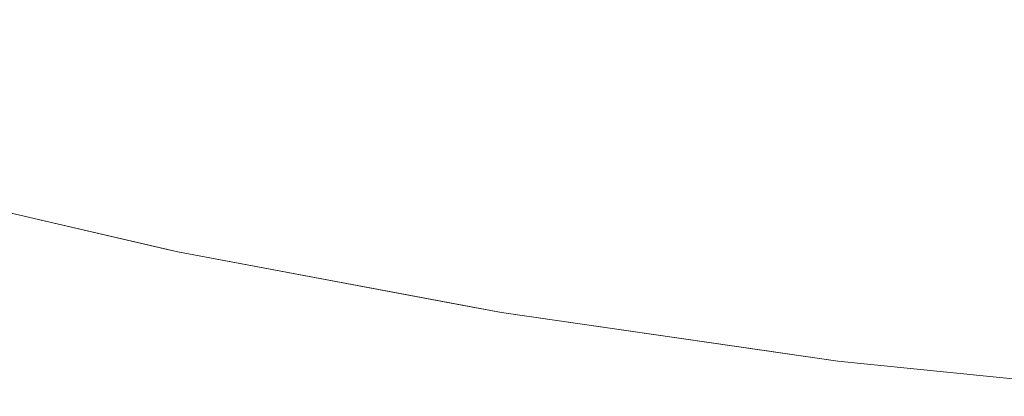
# Model space of a CAD drawing. Header units: centimetres. Extents: x -44.1 to 45.2, y 4.2 to 6.
# Tile 28 of 256: x -43.9797 to -43.9474, y 4.2011 to 4.2135. Entities that reach past the tile are written whole.
import ezdxf

# ---------------------------------------------------------------- set-up
doc = ezdxf.new("R2010")
doc.units = ezdxf.units.CM
doc.header["$LTSCALE"] = 2.54
doc.layers.add('Lucido design-1', color=7, linetype='Continuous')

# ---------------------------------------------------------------- blocks, each defined once
blk = doc.blocks.new('Gruppo-4-1')
at = {"color": 7, "linetype": 'Continuous', "lineweight": 9}
for points, invisible_edges in [([(-43.969826, 4.21456, -2276.280418), (-43.974146, 4.215517, -2276.280418), (-43.97488, 4.214391, -2276.283155), (-43.970502, 4.213421, -2276.283155)], 15), ([(-43.970502, 4.213421, -2276.961185), (-43.97488, 4.214391, -2276.961185), (-43.974146, 4.215517, -2276.963922), (-43.969826, 4.21456, -2276.963922)], 15), ([(-43.979922, 4.214391, -2276.285944), (-43.975567, 4.213336, -2276.285944), (-43.97488, 4.214391, -2276.283155), (-43.979182, 4.215434, -2276.283155)], 15), ([(-43.979182, 4.215434, -2276.961185), (-43.97488, 4.214391, -2276.961185), (-43.975567, 4.213336, -2276.958396), (-43.979922, 4.214391, -2276.958396)], 15), ([(-43.96039, 4.214101, -2276.277736), (-43.955941, 4.213383, -2276.277736), (-43.955384, 4.214692, -2276.275111), (-43.959766, 4.215399, -2276.275111)], 15), ([(-43.959766, 4.215399, -2276.969229), (-43.955384, 4.214692, -2276.969229), (-43.955941, 4.213383, -2276.966604), (-43.96039, 4.214101, -2276.966604)], 15), ([(-43.96039, 4.214101, -2276.277736), (-43.964782, 4.214896, -2276.277736), (-43.965436, 4.213676, -2276.280418), (-43.960982, 4.212869, -2276.280418)], 15), ([(-43.960982, 4.212869, -2276.963922), (-43.965436, 4.213676, -2276.963922), (-43.964782, 4.214896, -2276.966604), (-43.96039, 4.214101, -2276.966604)], 15), ([(-43.970502, 4.213421, -2276.283155), (-43.966054, 4.212526, -2276.283155), (-43.965436, 4.213676, -2276.280418), (-43.969826, 4.21456, -2276.280418)], 15), ([(-43.969826, 4.21456, -2276.963922), (-43.965436, 4.213676, -2276.963922), (-43.966054, 4.212526, -2276.961185), (-43.970502, 4.213421, -2276.961185)], 15), ([(-43.950951, 4.214063, -2276.275111), (-43.955384, 4.214692, -2276.275111), (-43.955941, 4.213383, -2276.277736), (-43.95144, 4.212744, -2276.277736)], 15), ([(-43.95144, 4.212744, -2276.966604), (-43.955941, 4.213383, -2276.966604), (-43.955384, 4.214692, -2276.969229), (-43.950951, 4.214063, -2276.969229)], 15), ([(-43.980611, 4.213421, -2276.288781), (-43.976207, 4.212353, -2276.288781), (-43.975567, 4.213336, -2276.285944), (-43.979922, 4.214391, -2276.285944)], 15), ([(-43.979922, 4.214391, -2276.958396), (-43.975567, 4.213336, -2276.958396), (-43.976207, 4.212353, -2276.955559), (-43.980611, 4.213421, -2276.955559)], 15), ([(-43.970502, 4.213421, -2276.283155), (-43.97488, 4.214391, -2276.283155), (-43.975567, 4.213336, -2276.285944), (-43.971136, 4.212353, -2276.285944)], 15), ([(-43.971136, 4.212353, -2276.958396), (-43.975567, 4.213336, -2276.958396), (-43.97488, 4.214391, -2276.961185), (-43.970502, 4.213421, -2276.961185)], 15), ([(-43.960982, 4.212869, -2276.280418), (-43.95647, 4.212141, -2276.280418), (-43.955941, 4.213383, -2276.277736), (-43.96039, 4.214101, -2276.277736)], 15), ([(-43.96039, 4.214101, -2276.966604), (-43.955941, 4.213383, -2276.966604), (-43.95647, 4.212141, -2276.963922), (-43.960982, 4.212869, -2276.963922)], 15), ([(-43.95144, 4.212744, -2276.277736), (-43.946893, 4.212187, -2276.277736), (-43.946472, 4.213514, -2276.275111), (-43.950951, 4.214063, -2276.275111)], 15), ([(-43.950951, 4.214063, -2276.969229), (-43.946472, 4.213514, -2276.969229), (-43.946893, 4.212187, -2276.966604), (-43.95144, 4.212744, -2276.966604)], 15), ([(-43.960982, 4.212869, -2276.280418), (-43.965436, 4.213676, -2276.280418), (-43.966054, 4.212526, -2276.283155), (-43.961541, 4.211708, -2276.283155)], 15), ([(-43.961541, 4.211708, -2276.961185), (-43.966054, 4.212526, -2276.961185), (-43.965436, 4.213676, -2276.963922), (-43.960982, 4.212869, -2276.963922)], 15), ([(-43.981246, 4.212526, -2276.291665), (-43.976797, 4.211447, -2276.291665), (-43.976207, 4.212353, -2276.288781), (-43.980611, 4.213421, -2276.288781)], 15), ([(-43.980611, 4.213421, -2276.955559), (-43.976207, 4.212353, -2276.955559), (-43.976797, 4.211447, -2276.952675), (-43.981246, 4.212526, -2276.952675)], 15), ([(-43.971136, 4.212353, -2276.285944), (-43.975567, 4.213336, -2276.285944), (-43.976207, 4.212353, -2276.288781), (-43.971725, 4.21136, -2276.288781)], 15), ([(-43.971725, 4.21136, -2276.955559), (-43.976207, 4.212353, -2276.955559), (-43.975567, 4.213336, -2276.958396), (-43.971136, 4.212353, -2276.958396)], 15), ([(-43.971136, 4.212353, -2276.285944), (-43.966633, 4.211447, -2276.285944), (-43.966054, 4.212526, -2276.283155), (-43.970502, 4.213421, -2276.283155)], 15), ([(-43.970502, 4.213421, -2276.961185), (-43.966054, 4.212526, -2276.961185), (-43.966633, 4.211447, -2276.958396), (-43.971136, 4.212353, -2276.958396)], 15), ([(-43.95144, 4.212744, -2276.277736), (-43.955941, 4.213383, -2276.277736), (-43.95647, 4.212141, -2276.280418), (-43.951904, 4.211494, -2276.280418)], 15), ([(-43.951904, 4.211494, -2276.963922), (-43.95647, 4.212141, -2276.963922), (-43.955941, 4.213383, -2276.966604), (-43.95144, 4.212744, -2276.966604)], 15), ([(-43.961541, 4.211708, -2276.283155), (-43.956968, 4.21097, -2276.283155), (-43.95647, 4.212141, -2276.280418), (-43.960982, 4.212869, -2276.280418)], 15), ([(-43.960982, 4.212869, -2276.963922), (-43.95647, 4.212141, -2276.963922), (-43.956968, 4.21097, -2276.961185), (-43.961541, 4.211708, -2276.961185)], 15), ([(-43.951904, 4.211494, -2276.280418), (-43.947292, 4.210929, -2276.280418), (-43.946893, 4.212187, -2276.277736), (-43.95144, 4.212744, -2276.277736)], 15), ([(-43.95144, 4.212744, -2276.966604), (-43.946893, 4.212187, -2276.966604), (-43.947292, 4.210929, -2276.963922), (-43.951904, 4.211494, -2276.963922)], 15), ([(-43.981827, 4.211708, -2276.29459), (-43.977336, 4.210619, -2276.29459), (-43.976797, 4.211447, -2276.291665), (-43.981246, 4.212526, -2276.291665)], 15), ([(-43.981246, 4.212526, -2276.952675), (-43.976797, 4.211447, -2276.952675), (-43.977336, 4.210619, -2276.94975), (-43.981827, 4.211708, -2276.94975)], 15), ([(-43.971725, 4.21136, -2276.288781), (-43.976207, 4.212353, -2276.288781), (-43.976797, 4.211447, -2276.291665), (-43.972269, 4.210444, -2276.291665)], 15), ([(-43.972269, 4.210444, -2276.952675), (-43.976797, 4.211447, -2276.952675), (-43.976207, 4.212353, -2276.955559), (-43.971725, 4.21136, -2276.955559)], 15), ([(-43.971725, 4.21136, -2276.288781), (-43.967171, 4.210444, -2276.288781), (-43.966633, 4.211447, -2276.285944), (-43.971136, 4.212353, -2276.285944)], 15), ([(-43.971136, 4.212353, -2276.958396), (-43.966633, 4.211447, -2276.958396), (-43.967171, 4.210444, -2276.955559), (-43.971725, 4.21136, -2276.955559)], 15), ([(-43.961541, 4.211708, -2276.283155), (-43.966054, 4.212526, -2276.283155), (-43.966633, 4.211447, -2276.285944), (-43.962064, 4.210619, -2276.285944)], 15), ([(-43.962064, 4.210619, -2276.958396), (-43.966633, 4.211447, -2276.958396), (-43.966054, 4.212526, -2276.961185), (-43.961541, 4.211708, -2276.961185)], 15), ([(-43.951904, 4.211494, -2276.280418), (-43.95647, 4.212141, -2276.280418), (-43.956968, 4.21097, -2276.283155), (-43.952342, 4.210314, -2276.283155)], 15), ([(-43.952342, 4.210314, -2276.961185), (-43.956968, 4.21097, -2276.961185), (-43.95647, 4.212141, -2276.963922), (-43.951904, 4.211494, -2276.963922)], 15), ([(-43.982351, 4.21097, -2276.297555), (-43.977822, 4.209872, -2276.297555), (-43.977336, 4.210619, -2276.29459), (-43.981827, 4.211708, -2276.29459)], 15), ([(-43.981827, 4.211708, -2276.94975), (-43.977336, 4.210619, -2276.94975), (-43.977822, 4.209872, -2276.946785), (-43.982351, 4.21097, -2276.946785)], 15), ([(-43.962064, 4.210619, -2276.285944), (-43.957435, 4.209872, -2276.285944), (-43.956968, 4.21097, -2276.283155), (-43.961541, 4.211708, -2276.283155)], 15), ([(-43.961541, 4.211708, -2276.961185), (-43.956968, 4.21097, -2276.961185), (-43.957435, 4.209872, -2276.958396), (-43.962064, 4.210619, -2276.958396)], 15), ([(-43.972269, 4.210444, -2276.291665), (-43.976797, 4.211447, -2276.291665), (-43.977336, 4.210619, -2276.29459), (-43.972766, 4.209606, -2276.29459)], 15), ([(-43.972766, 4.209606, -2276.94975), (-43.977336, 4.210619, -2276.94975), (-43.976797, 4.211447, -2276.952675), (-43.972269, 4.210444, -2276.952675)], 15), ([(-43.972269, 4.210444, -2276.291665), (-43.967668, 4.209518, -2276.291665), (-43.967171, 4.210444, -2276.288781), (-43.971725, 4.21136, -2276.288781)], 15), ([(-43.971725, 4.21136, -2276.955559), (-43.967171, 4.210444, -2276.955559), (-43.967668, 4.209518, -2276.952675), (-43.972269, 4.210444, -2276.952675)], 15), ([(-43.962064, 4.210619, -2276.285944), (-43.966633, 4.211447, -2276.285944), (-43.967171, 4.210444, -2276.288781), (-43.962551, 4.209606, -2276.288781)], 15), ([(-43.962551, 4.209606, -2276.955559), (-43.967171, 4.210444, -2276.955559), (-43.966633, 4.211447, -2276.958396), (-43.962064, 4.210619, -2276.958396)], 15), ([(-43.952342, 4.210314, -2276.283155), (-43.947668, 4.209741, -2276.283155), (-43.947292, 4.210929, -2276.280418), (-43.951904, 4.211494, -2276.280418)], 15), ([(-43.951904, 4.211494, -2276.963922), (-43.947292, 4.210929, -2276.963922), (-43.947668, 4.209741, -2276.961185), (-43.952342, 4.210314, -2276.961185)], 15), ([(-43.982817, 4.210314, -2276.300554), (-43.978255, 4.209208, -2276.300554), (-43.977822, 4.209872, -2276.297555), (-43.982351, 4.21097, -2276.297555)], 15), ([(-43.982351, 4.21097, -2276.946785), (-43.977822, 4.209872, -2276.946785), (-43.978255, 4.209208, -2276.943786), (-43.982817, 4.210314, -2276.943786)], 15), ([(-43.952342, 4.210314, -2276.283155), (-43.956968, 4.21097, -2276.283155), (-43.957435, 4.209872, -2276.285944), (-43.952752, 4.209208, -2276.285944)], 15), ([(-43.952752, 4.209208, -2276.958396), (-43.957435, 4.209872, -2276.958396), (-43.956968, 4.21097, -2276.961185), (-43.952342, 4.210314, -2276.961185)], 15), ([(-43.942638, 4.210448, -2276.280418), (-43.947292, 4.210929, -2276.280418), (-43.947668, 4.209741, -2276.283155), (-43.942953, 4.209254, -2276.283155)], 15), ([(-43.942953, 4.209254, -2276.961185), (-43.947668, 4.209741, -2276.961185), (-43.947292, 4.210929, -2276.963922), (-43.942638, 4.210448, -2276.963922)], 15), ([(-43.983223, 4.209741, -2276.303583), (-43.978632, 4.208629, -2276.303583), (-43.978255, 4.209208, -2276.300554), (-43.982817, 4.210314, -2276.300554)], 15), ([(-43.982817, 4.210314, -2276.943786), (-43.978255, 4.209208, -2276.943786), (-43.978632, 4.208629, -2276.940757), (-43.983223, 4.209741, -2276.940757)], 15), ([(-43.972766, 4.209606, -2276.29459), (-43.977336, 4.210619, -2276.29459), (-43.977822, 4.209872, -2276.297555), (-43.973214, 4.208851, -2276.297555)], 15), ([(-43.973214, 4.208851, -2276.946785), (-43.977822, 4.209872, -2276.946785), (-43.977336, 4.210619, -2276.94975), (-43.972766, 4.209606, -2276.94975)], 15), ([(-43.972766, 4.209606, -2276.29459), (-43.968122, 4.208672, -2276.29459), (-43.967668, 4.209518, -2276.291665), (-43.972269, 4.210444, -2276.291665)], 15), ([(-43.972269, 4.210444, -2276.952675), (-43.967668, 4.209518, -2276.952675), (-43.968122, 4.208672, -2276.94975), (-43.972766, 4.209606, -2276.94975)], 15), ([(-43.962551, 4.209606, -2276.288781), (-43.967171, 4.210444, -2276.288781), (-43.967668, 4.209518, -2276.291665), (-43.963, 4.208672, -2276.291665)], 15), ([(-43.963, 4.208672, -2276.952675), (-43.967668, 4.209518, -2276.952675), (-43.967171, 4.210444, -2276.955559), (-43.962551, 4.209606, -2276.955559)], 15), ([(-43.962551, 4.209606, -2276.288781), (-43.95787, 4.208851, -2276.288781), (-43.957435, 4.209872, -2276.285944), (-43.962064, 4.210619, -2276.285944)], 15), ([(-43.962064, 4.210619, -2276.958396), (-43.957435, 4.209872, -2276.958396), (-43.95787, 4.208851, -2276.955559), (-43.962551, 4.209606, -2276.955559)], 15), ([(-43.952752, 4.209208, -2276.285944), (-43.94802, 4.208629, -2276.285944), (-43.947668, 4.209741, -2276.283155), (-43.952342, 4.210314, -2276.283155)], 15), ([(-43.952342, 4.210314, -2276.961185), (-43.947668, 4.209741, -2276.961185), (-43.94802, 4.208629, -2276.958396), (-43.952752, 4.209208, -2276.958396)], 15), ([(-43.983569, 4.209254, -2276.30664), (-43.978953, 4.208135, -2276.30664), (-43.978632, 4.208629, -2276.303583), (-43.983223, 4.209741, -2276.303583)], 15), ([(-43.983223, 4.209741, -2276.940757), (-43.978632, 4.208629, -2276.940757), (-43.978953, 4.208135, -2276.9377), (-43.983569, 4.209254, -2276.9377)], 15), ([(-43.973214, 4.208851, -2276.297555), (-43.977822, 4.209872, -2276.297555), (-43.978255, 4.209208, -2276.300554), (-43.973613, 4.208179, -2276.300554)], 15), ([(-43.973613, 4.208179, -2276.943786), (-43.978255, 4.209208, -2276.943786), (-43.977822, 4.209872, -2276.946785), (-43.973214, 4.208851, -2276.946785)], 15), ([(-43.952752, 4.209208, -2276.285944), (-43.957435, 4.209872, -2276.285944), (-43.95787, 4.208851, -2276.288781), (-43.953133, 4.208179, -2276.288781)], 15), ([(-43.953133, 4.208179, -2276.955559), (-43.95787, 4.208851, -2276.955559), (-43.957435, 4.209872, -2276.958396), (-43.952752, 4.209208, -2276.958396)], 15), ([(-43.942953, 4.209254, -2276.283155), (-43.947668, 4.209741, -2276.283155), (-43.94802, 4.208629, -2276.285944), (-43.943247, 4.208135, -2276.285944)], 15), ([(-43.943247, 4.208135, -2276.958396), (-43.94802, 4.208629, -2276.958396), (-43.947668, 4.209741, -2276.961185), (-43.942953, 4.209254, -2276.961185)], 15), ([(-43.973214, 4.208851, -2276.297555), (-43.968532, 4.207909, -2276.297555), (-43.968122, 4.208672, -2276.29459), (-43.972766, 4.209606, -2276.29459)], 15), ([(-43.972766, 4.209606, -2276.94975), (-43.968122, 4.208672, -2276.94975), (-43.968532, 4.207909, -2276.946785), (-43.973214, 4.208851, -2276.946785)], 15), ([(-43.963, 4.208672, -2276.291665), (-43.967668, 4.209518, -2276.291665), (-43.968122, 4.208672, -2276.29459), (-43.963411, 4.207818, -2276.29459)], 15), ([(-43.963411, 4.207818, -2276.94975), (-43.968122, 4.208672, -2276.94975), (-43.967668, 4.209518, -2276.952675), (-43.963, 4.208672, -2276.952675)], 15), ([(-43.963, 4.208672, -2276.291665), (-43.958271, 4.207909, -2276.291665), (-43.95787, 4.208851, -2276.288781), (-43.962551, 4.209606, -2276.288781)], 15), ([(-43.962551, 4.209606, -2276.955559), (-43.95787, 4.208851, -2276.955559), (-43.958271, 4.207909, -2276.952675), (-43.963, 4.208672, -2276.952675)], 15), ([(-43.983853, 4.208854, -2276.309719), (-43.979217, 4.20773, -2276.309719), (-43.978953, 4.208135, -2276.30664), (-43.983569, 4.209254, -2276.30664)], 15), ([(-43.983569, 4.209254, -2276.9377), (-43.978953, 4.208135, -2276.9377), (-43.979217, 4.20773, -2276.934621), (-43.983853, 4.208854, -2276.934621)], 15), ([(-43.973613, 4.208179, -2276.300554), (-43.978255, 4.209208, -2276.300554), (-43.978632, 4.208629, -2276.303583), (-43.973961, 4.207593, -2276.303583)], 15), ([(-43.973961, 4.207593, -2276.940757), (-43.978632, 4.208629, -2276.940757), (-43.978255, 4.209208, -2276.943786), (-43.973613, 4.208179, -2276.943786)], 15), ([(-43.953133, 4.208179, -2276.288781), (-43.948349, 4.207593, -2276.288781), (-43.94802, 4.208629, -2276.285944), (-43.952752, 4.209208, -2276.285944)], 15), ([(-43.952752, 4.209208, -2276.958396), (-43.94802, 4.208629, -2276.958396), (-43.948349, 4.207593, -2276.955559), (-43.953133, 4.208179, -2276.955559)], 15), ([(-43.984076, 4.208541, -2276.312816), (-43.979424, 4.207413, -2276.312816), (-43.979217, 4.20773, -2276.309719), (-43.983853, 4.208854, -2276.309719)], 15), ([(-43.983853, 4.208854, -2276.934621), (-43.979217, 4.20773, -2276.934621), (-43.979424, 4.207413, -2276.931524), (-43.984076, 4.208541, -2276.931524)], 15), ([(-43.973613, 4.208179, -2276.300554), (-43.968896, 4.20723, -2276.300554), (-43.968532, 4.207909, -2276.297555), (-43.973214, 4.208851, -2276.297555)], 15), ([(-43.973214, 4.208851, -2276.946785), (-43.968532, 4.207909, -2276.946785), (-43.968896, 4.20723, -2276.943786), (-43.973613, 4.208179, -2276.943786)], 15), ([(-43.953133, 4.208179, -2276.288781), (-43.95787, 4.208851, -2276.288781), (-43.958271, 4.207909, -2276.291665), (-43.953486, 4.20723, -2276.291665)], 15), ([(-43.953486, 4.20723, -2276.952675), (-43.958271, 4.207909, -2276.952675), (-43.95787, 4.208851, -2276.955559), (-43.953133, 4.208179, -2276.955559)], 15), ([(-43.984235, 4.208317, -2276.315926), (-43.979571, 4.207186, -2276.315926), (-43.979424, 4.207413, -2276.312816), (-43.984076, 4.208541, -2276.312816)], 15), ([(-43.984076, 4.208541, -2276.931524), (-43.979424, 4.207413, -2276.931524), (-43.979571, 4.207186, -2276.928414), (-43.984235, 4.208317, -2276.928414)], 15), ([(-43.973961, 4.207593, -2276.303583), (-43.978632, 4.208629, -2276.303583), (-43.978953, 4.208135, -2276.30664), (-43.974257, 4.207094, -2276.30664)], 15), ([(-43.974257, 4.207094, -2276.9377), (-43.978953, 4.208135, -2276.9377), (-43.978632, 4.208629, -2276.940757), (-43.973961, 4.207593, -2276.940757)], 15), ([(-43.963411, 4.207818, -2276.29459), (-43.968122, 4.208672, -2276.29459), (-43.968532, 4.207909, -2276.297555), (-43.963781, 4.207048, -2276.297555)], 15), ([(-43.963781, 4.207048, -2276.946785), (-43.968532, 4.207909, -2276.946785), (-43.968122, 4.208672, -2276.94975), (-43.963411, 4.207818, -2276.94975)], 15), ([(-43.963411, 4.207818, -2276.29459), (-43.958637, 4.207048, -2276.29459), (-43.958271, 4.207909, -2276.291665), (-43.963, 4.208672, -2276.291665)], 15), ([(-43.963, 4.208672, -2276.952675), (-43.958271, 4.207909, -2276.952675), (-43.958637, 4.207048, -2276.94975), (-43.963411, 4.207818, -2276.94975)], 15), ([(-43.943247, 4.208135, -2276.285944), (-43.94802, 4.208629, -2276.285944), (-43.948349, 4.207593, -2276.288781), (-43.943522, 4.207094, -2276.288781)], 15), ([(-43.943522, 4.207094, -2276.955559), (-43.948349, 4.207593, -2276.955559), (-43.94802, 4.208629, -2276.958396), (-43.943247, 4.208135, -2276.958396)], 15), ([(-43.974933, 4.205959, -2276.32217), (-43.984598, 4.208197, -2276.92217), (-43.979677, 4.207058, -2276.92217)], 9), ([(-43.974933, 4.205959, -2276.32217), (-43.979677, 4.207058, -2276.32217), (-43.984598, 4.208197, -2276.32217), (-43.984598, 4.208197, -2276.92217)], 12), ([(-43.979677, 4.207058, -2276.92217), (-43.984598, 4.208197, -2276.92217), (-43.98433, 4.208182, -2276.925294)], 10), ([(-43.98433, 4.208182, -2276.319046), (-43.97966, 4.20705, -2276.319046), (-43.979571, 4.207186, -2276.315926), (-43.984235, 4.208317, -2276.315926)], 15), ([(-43.984235, 4.208317, -2276.928414), (-43.979571, 4.207186, -2276.928414), (-43.97966, 4.20705, -2276.925294), (-43.98433, 4.208182, -2276.925294)], 15), ([(-43.979677, 4.207058, -2276.32217), (-43.97966, 4.20705, -2276.319046), (-43.98433, 4.208182, -2276.319046)], 11), ([(-43.98433, 4.208182, -2276.925294), (-43.97966, 4.20705, -2276.925294), (-43.979677, 4.207058, -2276.92217)], 11), ([(-43.974257, 4.207094, -2276.30664), (-43.978953, 4.208135, -2276.30664), (-43.979217, 4.20773, -2276.309719), (-43.9745, 4.206684, -2276.309719)], 15), ([(-43.9745, 4.206684, -2276.934621), (-43.979217, 4.20773, -2276.934621), (-43.978953, 4.208135, -2276.9377), (-43.974257, 4.207094, -2276.9377)], 15), ([(-43.973961, 4.207593, -2276.303583), (-43.969214, 4.206638, -2276.303583), (-43.968896, 4.20723, -2276.300554), (-43.973613, 4.208179, -2276.300554)], 15), ([(-43.973613, 4.208179, -2276.943786), (-43.968896, 4.20723, -2276.943786), (-43.969214, 4.206638, -2276.940757), (-43.973961, 4.207593, -2276.940757)], 15), ([(-43.953486, 4.20723, -2276.291665), (-43.948651, 4.206638, -2276.291665), (-43.948349, 4.207593, -2276.288781), (-43.953133, 4.208179, -2276.288781)], 15), ([(-43.953133, 4.208179, -2276.955559), (-43.948349, 4.207593, -2276.955559), (-43.948651, 4.206638, -2276.952675), (-43.953486, 4.20723, -2276.952675)], 15), ([(-43.9745, 4.206684, -2276.309719), (-43.979217, 4.20773, -2276.309719), (-43.979424, 4.207413, -2276.312816), (-43.97469, 4.206364, -2276.312816)], 15), ([(-43.97469, 4.206364, -2276.931524), (-43.979424, 4.207413, -2276.931524), (-43.979217, 4.20773, -2276.934621), (-43.9745, 4.206684, -2276.934621)], 15), ([(-43.963781, 4.207048, -2276.297555), (-43.968532, 4.207909, -2276.297555), (-43.968896, 4.20723, -2276.300554), (-43.96411, 4.206363, -2276.300554)], 15), ([(-43.96411, 4.206363, -2276.943786), (-43.968896, 4.20723, -2276.943786), (-43.968532, 4.207909, -2276.946785), (-43.963781, 4.207048, -2276.946785)], 15), ([(-43.963781, 4.207048, -2276.297555), (-43.958967, 4.206271, -2276.297555), (-43.958637, 4.207048, -2276.29459), (-43.963411, 4.207818, -2276.29459)], 15), ([(-43.963411, 4.207818, -2276.94975), (-43.958637, 4.207048, -2276.94975), (-43.958967, 4.206271, -2276.946785), (-43.963781, 4.207048, -2276.946785)], 15), ([(-43.953486, 4.20723, -2276.291665), (-43.958271, 4.207909, -2276.291665), (-43.958637, 4.207048, -2276.29459), (-43.953807, 4.206363, -2276.29459)], 15), ([(-43.953807, 4.206363, -2276.94975), (-43.958637, 4.207048, -2276.94975), (-43.958271, 4.207909, -2276.952675), (-43.953486, 4.20723, -2276.952675)], 15), ([(-43.97469, 4.206364, -2276.312816), (-43.979424, 4.207413, -2276.312816), (-43.979571, 4.207186, -2276.315926), (-43.974826, 4.206135, -2276.315926)], 15), ([(-43.974826, 4.206135, -2276.928414), (-43.979571, 4.207186, -2276.928414), (-43.979424, 4.207413, -2276.931524), (-43.97469, 4.206364, -2276.931524)], 15), ([(-43.974257, 4.207094, -2276.30664), (-43.969484, 4.206134, -2276.30664), (-43.969214, 4.206638, -2276.303583), (-43.973961, 4.207593, -2276.303583)], 15), ([(-43.973961, 4.207593, -2276.940757), (-43.969214, 4.206638, -2276.940757), (-43.969484, 4.206134, -2276.9377), (-43.974257, 4.207094, -2276.9377)], 15), ([(-43.943522, 4.207094, -2276.288781), (-43.948349, 4.207593, -2276.288781), (-43.948651, 4.206638, -2276.291665), (-43.943775, 4.206134, -2276.291665)], 15), ([(-43.943775, 4.206134, -2276.952675), (-43.948651, 4.206638, -2276.952675), (-43.948349, 4.207593, -2276.955559), (-43.943522, 4.207094, -2276.955559)], 15), ([(-43.974826, 4.206135, -2276.315926), (-43.979571, 4.207186, -2276.315926), (-43.97966, 4.20705, -2276.319046), (-43.974908, 4.205997, -2276.319046)], 15), ([(-43.974908, 4.205997, -2276.925294), (-43.97966, 4.20705, -2276.925294), (-43.979571, 4.207186, -2276.928414), (-43.974826, 4.206135, -2276.928414)], 15), ([(-43.9745, 4.206684, -2276.309719), (-43.969707, 4.20572, -2276.309719), (-43.969484, 4.206134, -2276.30664), (-43.974257, 4.207094, -2276.30664)], 15), ([(-43.974257, 4.207094, -2276.9377), (-43.969484, 4.206134, -2276.9377), (-43.969707, 4.20572, -2276.934621), (-43.9745, 4.206684, -2276.934621)], 15), ([(-43.96411, 4.206363, -2276.300554), (-43.968896, 4.20723, -2276.300554), (-43.969214, 4.206638, -2276.303583), (-43.964397, 4.205765, -2276.303583)], 15), ([(-43.964397, 4.205765, -2276.940757), (-43.969214, 4.206638, -2276.940757), (-43.968896, 4.20723, -2276.943786), (-43.96411, 4.206363, -2276.943786)], 15), ([(-43.953807, 4.206363, -2276.29459), (-43.948928, 4.205765, -2276.29459), (-43.948651, 4.206638, -2276.291665), (-43.953486, 4.20723, -2276.291665)], 15), ([(-43.953486, 4.20723, -2276.952675), (-43.948651, 4.206638, -2276.952675), (-43.948928, 4.205765, -2276.94975), (-43.953807, 4.206363, -2276.94975)], 15), ([(-43.97966, 4.20705, -2276.319046), (-43.979677, 4.207058, -2276.32217), (-43.974933, 4.205959, -2276.32217)], 9), ([(-43.979677, 4.207058, -2276.92217), (-43.974496, 4.205858, -2276.92217), (-43.974496, 4.205858, -2276.32217), (-43.974933, 4.205959, -2276.32217)], 10), ([(-43.979677, 4.207058, -2276.92217), (-43.97966, 4.20705, -2276.925294), (-43.974908, 4.205997, -2276.925294)], 11), ([(-43.974908, 4.205997, -2276.925294), (-43.974496, 4.205858, -2276.92217), (-43.979677, 4.207058, -2276.92217)], 9), ([(-43.974933, 4.205959, -2276.32217), (-43.974908, 4.205997, -2276.319046), (-43.97966, 4.20705, -2276.319046)], 11), ([(-43.96411, 4.206363, -2276.300554), (-43.959261, 4.20558, -2276.300554), (-43.958967, 4.206271, -2276.297555), (-43.963781, 4.207048, -2276.297555)], 15), ([(-43.963781, 4.207048, -2276.946785), (-43.958967, 4.206271, -2276.946785), (-43.959261, 4.20558, -2276.943786), (-43.96411, 4.206363, -2276.943786)], 15), ([(-43.953807, 4.206363, -2276.29459), (-43.958637, 4.207048, -2276.29459), (-43.958967, 4.206271, -2276.297555), (-43.954097, 4.20558, -2276.297555)], 15), ([(-43.954097, 4.20558, -2276.946785), (-43.958967, 4.206271, -2276.946785), (-43.958637, 4.207048, -2276.94975), (-43.953807, 4.206363, -2276.94975)], 15), ([(-43.97469, 4.206364, -2276.312816), (-43.96988, 4.205396, -2276.312816), (-43.969707, 4.20572, -2276.309719), (-43.9745, 4.206684, -2276.309719)], 15), ([(-43.9745, 4.206684, -2276.934621), (-43.969707, 4.20572, -2276.934621), (-43.96988, 4.205396, -2276.931524), (-43.97469, 4.206364, -2276.931524)], 15), ([(-43.964397, 4.205765, -2276.303583), (-43.969214, 4.206638, -2276.303583), (-43.969484, 4.206134, -2276.30664), (-43.964642, 4.205257, -2276.30664)], 15), ([(-43.964642, 4.205257, -2276.9377), (-43.969484, 4.206134, -2276.9377), (-43.969214, 4.206638, -2276.940757), (-43.964397, 4.205765, -2276.940757)], 15), ([(-43.943775, 4.206134, -2276.291665), (-43.948651, 4.206638, -2276.291665), (-43.948928, 4.205765, -2276.29459), (-43.944006, 4.205257, -2276.29459)], 15), ([(-43.944006, 4.205257, -2276.94975), (-43.948928, 4.205765, -2276.94975), (-43.948651, 4.206638, -2276.952675), (-43.943775, 4.206134, -2276.952675)], 15), ([(-43.974908, 4.205997, -2276.319046), (-43.970079, 4.205025, -2276.319046), (-43.970005, 4.205164, -2276.315926), (-43.974826, 4.206135, -2276.315926)], 15), ([(-43.974826, 4.206135, -2276.928414), (-43.970005, 4.205164, -2276.928414), (-43.970079, 4.205025, -2276.925294), (-43.974908, 4.205997, -2276.925294)], 15), ([(-43.974826, 4.206135, -2276.315926), (-43.970005, 4.205164, -2276.315926), (-43.96988, 4.205396, -2276.312816), (-43.97469, 4.206364, -2276.312816)], 15), ([(-43.97469, 4.206364, -2276.931524), (-43.96988, 4.205396, -2276.931524), (-43.970005, 4.205164, -2276.928414), (-43.974826, 4.206135, -2276.928414)], 15), ([(-43.964642, 4.205257, -2276.30664), (-43.969484, 4.206134, -2276.30664), (-43.969707, 4.20572, -2276.309719), (-43.964843, 4.204838, -2276.309719)], 15), ([(-43.964843, 4.204838, -2276.934621), (-43.969707, 4.20572, -2276.934621), (-43.969484, 4.206134, -2276.9377), (-43.964642, 4.205257, -2276.9377)], 15), ([(-43.964397, 4.205765, -2276.303583), (-43.959518, 4.204978, -2276.303583), (-43.959261, 4.20558, -2276.300554), (-43.96411, 4.206363, -2276.300554)], 15), ([(-43.96411, 4.206363, -2276.943786), (-43.959261, 4.20558, -2276.943786), (-43.959518, 4.204978, -2276.940757), (-43.964397, 4.205765, -2276.940757)], 15), ([(-43.954097, 4.20558, -2276.297555), (-43.958967, 4.206271, -2276.297555), (-43.959261, 4.20558, -2276.300554), (-43.954356, 4.204885, -2276.300554)], 15), ([(-43.954356, 4.204885, -2276.943786), (-43.959261, 4.20558, -2276.943786), (-43.958967, 4.206271, -2276.946785), (-43.954097, 4.20558, -2276.946785)], 15), ([(-43.954097, 4.20558, -2276.297555), (-43.949177, 4.204978, -2276.297555), (-43.948928, 4.205765, -2276.29459), (-43.953807, 4.206363, -2276.29459)], 15), ([(-43.953807, 4.206363, -2276.94975), (-43.948928, 4.205765, -2276.94975), (-43.949177, 4.204978, -2276.946785), (-43.954097, 4.20558, -2276.946785)], 15), ([(-43.974908, 4.205997, -2276.319046), (-43.974933, 4.205959, -2276.32217), (-43.974496, 4.205858, -2276.32217)], 9), ([(-43.974496, 4.205858, -2276.32217), (-43.970079, 4.205025, -2276.319046), (-43.974908, 4.205997, -2276.319046)], 11), ([(-43.974908, 4.205997, -2276.925294), (-43.970079, 4.205025, -2276.925294), (-43.974496, 4.205858, -2276.92217)], 11), ([(-43.970079, 4.205025, -2276.319046), (-43.974496, 4.205858, -2276.32217), (-43.965198, 4.204114, -2276.32217)], 9), ([(-43.974496, 4.205858, -2276.92217), (-43.963893, 4.20387, -2276.92217), (-43.963893, 4.20387, -2276.32217), (-43.965198, 4.204114, -2276.32217)], 10), ([(-43.965198, 4.204114, -2276.32217), (-43.974496, 4.205858, -2276.32217), (-43.974496, 4.205858, -2276.92217)], 10), ([(-43.963893, 4.20387, -2276.92217), (-43.974496, 4.205858, -2276.92217), (-43.970079, 4.205025, -2276.925294)], 10), ([(-43.964843, 4.204838, -2276.309719), (-43.969707, 4.20572, -2276.309719), (-43.96988, 4.205396, -2276.312816), (-43.965, 4.204512, -2276.312816)], 15), ([(-43.965, 4.204512, -2276.931524), (-43.96988, 4.205396, -2276.931524), (-43.969707, 4.20572, -2276.934621), (-43.964843, 4.204838, -2276.934621)], 15), ([(-43.964642, 4.205257, -2276.30664), (-43.959736, 4.204465, -2276.30664), (-43.959518, 4.204978, -2276.303583), (-43.964397, 4.205765, -2276.303583)], 15), ([(-43.964397, 4.205765, -2276.940757), (-43.959518, 4.204978, -2276.940757), (-43.959736, 4.204465, -2276.9377), (-43.964642, 4.205257, -2276.9377)], 15), ([(-43.954356, 4.204885, -2276.300554), (-43.959261, 4.20558, -2276.300554), (-43.959518, 4.204978, -2276.303583), (-43.954581, 4.204278, -2276.303583)], 15), ([(-43.954581, 4.204278, -2276.940757), (-43.959518, 4.204978, -2276.940757), (-43.959261, 4.20558, -2276.943786), (-43.954356, 4.204885, -2276.943786)], 15), ([(-43.954356, 4.204885, -2276.300554), (-43.949399, 4.204278, -2276.300554), (-43.949177, 4.204978, -2276.297555), (-43.954097, 4.20558, -2276.297555)], 15), ([(-43.954097, 4.20558, -2276.946785), (-43.949177, 4.204978, -2276.946785), (-43.949399, 4.204278, -2276.943786), (-43.954356, 4.204885, -2276.943786)], 15), ([(-43.944006, 4.205257, -2276.29459), (-43.948928, 4.205765, -2276.29459), (-43.949177, 4.204978, -2276.297555), (-43.944214, 4.204465, -2276.297555)], 15), ([(-43.944214, 4.204465, -2276.946785), (-43.949177, 4.204978, -2276.946785), (-43.948928, 4.205765, -2276.94975), (-43.944006, 4.205257, -2276.94975)], 15), ([(-43.965112, 4.204278, -2276.315926), (-43.970005, 4.205164, -2276.315926), (-43.970079, 4.205025, -2276.319046), (-43.96518, 4.204137, -2276.319046)], 15), ([(-43.96518, 4.204137, -2276.925294), (-43.970079, 4.205025, -2276.925294), (-43.970005, 4.205164, -2276.928414), (-43.965112, 4.204278, -2276.928414)], 15), ([(-43.965, 4.204512, -2276.312816), (-43.96988, 4.205396, -2276.312816), (-43.970005, 4.205164, -2276.315926), (-43.965112, 4.204278, -2276.315926)], 15), ([(-43.965112, 4.204278, -2276.928414), (-43.970005, 4.205164, -2276.928414), (-43.96988, 4.205396, -2276.931524), (-43.965, 4.204512, -2276.931524)], 15), ([(-43.964843, 4.204838, -2276.309719), (-43.959915, 4.204043, -2276.309719), (-43.959736, 4.204465, -2276.30664), (-43.964642, 4.205257, -2276.30664)], 15), ([(-43.964642, 4.205257, -2276.9377), (-43.959736, 4.204465, -2276.9377), (-43.959915, 4.204043, -2276.934621), (-43.964843, 4.204838, -2276.934621)], 15), ([(-43.965198, 4.204114, -2276.32217), (-43.96518, 4.204137, -2276.319046), (-43.970079, 4.205025, -2276.319046)], 11), ([(-43.970079, 4.205025, -2276.925294), (-43.96518, 4.204137, -2276.925294), (-43.963893, 4.20387, -2276.92217)], 11), ([(-43.965, 4.204512, -2276.312816), (-43.960055, 4.203714, -2276.312816), (-43.959915, 4.204043, -2276.309719), (-43.964843, 4.204838, -2276.309719)], 15), ([(-43.964843, 4.204838, -2276.934621), (-43.959915, 4.204043, -2276.934621), (-43.960055, 4.203714, -2276.931524), (-43.965, 4.204512, -2276.931524)], 15), ([(-43.954581, 4.204278, -2276.303583), (-43.959518, 4.204978, -2276.303583), (-43.959736, 4.204465, -2276.30664), (-43.954772, 4.203761, -2276.30664)], 15), ([(-43.954772, 4.203761, -2276.9377), (-43.959736, 4.204465, -2276.9377), (-43.959518, 4.204978, -2276.940757), (-43.954581, 4.204278, -2276.940757)], 15), ([(-43.954581, 4.204278, -2276.303583), (-43.949593, 4.203667, -2276.303583), (-43.949399, 4.204278, -2276.300554), (-43.954356, 4.204885, -2276.300554)], 15), ([(-43.954356, 4.204885, -2276.943786), (-43.949399, 4.204278, -2276.943786), (-43.949593, 4.203667, -2276.940757), (-43.954581, 4.204278, -2276.940757)], 15), ([(-43.944214, 4.204465, -2276.297555), (-43.949177, 4.204978, -2276.297555), (-43.949399, 4.204278, -2276.300554), (-43.9444, 4.203761, -2276.300554)], 15), ([(-43.9444, 4.203761, -2276.943786), (-43.949399, 4.204278, -2276.943786), (-43.949177, 4.204978, -2276.946785), (-43.944214, 4.204465, -2276.946785)], 15), ([(-43.965112, 4.204278, -2276.315926), (-43.960156, 4.203478, -2276.315926), (-43.960055, 4.203714, -2276.312816), (-43.965, 4.204512, -2276.312816)], 15), ([(-43.965, 4.204512, -2276.931524), (-43.960055, 4.203714, -2276.931524), (-43.960156, 4.203478, -2276.928414), (-43.965112, 4.204278, -2276.928414)], 15), ([(-43.96518, 4.204137, -2276.319046), (-43.960216, 4.203336, -2276.319046), (-43.960156, 4.203478, -2276.315926), (-43.965112, 4.204278, -2276.315926)], 15), ([(-43.965112, 4.204278, -2276.928414), (-43.960156, 4.203478, -2276.928414), (-43.960216, 4.203336, -2276.925294), (-43.96518, 4.204137, -2276.925294)], 15), ([(-43.954772, 4.203761, -2276.30664), (-43.959736, 4.204465, -2276.30664), (-43.959915, 4.204043, -2276.309719), (-43.95493, 4.203336, -2276.309719)], 15), ([(-43.95493, 4.203336, -2276.934621), (-43.959915, 4.204043, -2276.934621), (-43.959736, 4.204465, -2276.9377), (-43.954772, 4.203761, -2276.9377)], 15), ([(-43.954772, 4.203761, -2276.30664), (-43.949758, 4.203147, -2276.30664), (-43.949593, 4.203667, -2276.303583), (-43.954581, 4.204278, -2276.303583)], 15), ([(-43.954581, 4.204278, -2276.940757), (-43.949593, 4.203667, -2276.940757), (-43.949758, 4.203147, -2276.9377), (-43.954772, 4.203761, -2276.9377)], 15), ([(-43.9444, 4.203761, -2276.300554), (-43.949399, 4.204278, -2276.300554), (-43.949593, 4.203667, -2276.303583), (-43.944561, 4.203147, -2276.303583)], 15), ([(-43.944561, 4.203147, -2276.940757), (-43.949593, 4.203667, -2276.940757), (-43.949399, 4.204278, -2276.943786), (-43.9444, 4.203761, -2276.943786)], 15), ([(-43.96518, 4.204137, -2276.319046), (-43.965198, 4.204114, -2276.32217), (-43.963893, 4.20387, -2276.32217)], 9), ([(-43.963893, 4.20387, -2276.32217), (-43.960216, 4.203336, -2276.319046), (-43.96518, 4.204137, -2276.319046)], 11), ([(-43.96518, 4.204137, -2276.925294), (-43.960216, 4.203336, -2276.925294), (-43.963893, 4.20387, -2276.92217)], 11), ([(-43.955194, 4.202624, -2276.319046), (-43.960216, 4.203336, -2276.319046), (-43.963893, 4.20387, -2276.32217), (-43.955206, 4.202615, -2276.32217)], 11), ([(-43.963893, 4.20387, -2276.92217), (-43.952873, 4.202278, -2276.92217), (-43.952873, 4.202278, -2276.32217), (-43.955206, 4.202615, -2276.32217)], 10), ([(-43.955206, 4.202615, -2276.32217), (-43.963893, 4.20387, -2276.32217), (-43.963893, 4.20387, -2276.92217)], 10), ([(-43.952873, 4.202278, -2276.92217), (-43.963893, 4.20387, -2276.92217), (-43.960216, 4.203336, -2276.925294), (-43.955194, 4.202624, -2276.925294)], 14), ([(-43.95493, 4.203336, -2276.309719), (-43.959915, 4.204043, -2276.309719), (-43.960055, 4.203714, -2276.312816), (-43.955053, 4.203004, -2276.312816)], 15), ([(-43.955053, 4.203004, -2276.931524), (-43.960055, 4.203714, -2276.931524), (-43.959915, 4.204043, -2276.934621), (-43.95493, 4.203336, -2276.934621)], 15), ([(-43.955053, 4.203004, -2276.312816), (-43.960055, 4.203714, -2276.312816), (-43.960156, 4.203478, -2276.315926), (-43.955141, 4.202767, -2276.315926)], 15), ([(-43.955141, 4.202767, -2276.928414), (-43.960156, 4.203478, -2276.928414), (-43.960055, 4.203714, -2276.931524), (-43.955053, 4.203004, -2276.931524)], 15), ([(-43.95493, 4.203336, -2276.309719), (-43.949893, 4.202719, -2276.309719), (-43.949758, 4.203147, -2276.30664), (-43.954772, 4.203761, -2276.30664)], 15), ([(-43.954772, 4.203761, -2276.9377), (-43.949758, 4.203147, -2276.9377), (-43.949893, 4.202719, -2276.934621), (-43.95493, 4.203336, -2276.934621)], 15), ([(-43.944561, 4.203147, -2276.303583), (-43.949593, 4.203667, -2276.303583), (-43.949758, 4.203147, -2276.30664), (-43.944699, 4.202624, -2276.30664)], 15), ([(-43.944699, 4.202624, -2276.9377), (-43.949758, 4.203147, -2276.9377), (-43.949593, 4.203667, -2276.940757), (-43.944561, 4.203147, -2276.940757)], 15), ([(-43.955141, 4.202767, -2276.315926), (-43.960156, 4.203478, -2276.315926), (-43.960216, 4.203336, -2276.319046), (-43.955194, 4.202624, -2276.319046)], 15), ([(-43.955194, 4.202624, -2276.925294), (-43.960216, 4.203336, -2276.925294), (-43.960156, 4.203478, -2276.928414), (-43.955141, 4.202767, -2276.928414)], 15), ([(-43.955053, 4.203004, -2276.312816), (-43.949999, 4.202385, -2276.312816), (-43.949893, 4.202719, -2276.309719), (-43.95493, 4.203336, -2276.309719)], 15), ([(-43.95493, 4.203336, -2276.934621), (-43.949893, 4.202719, -2276.934621), (-43.949999, 4.202385, -2276.931524), (-43.955053, 4.203004, -2276.931524)], 15), ([(-43.955141, 4.202767, -2276.315926), (-43.950075, 4.202146, -2276.315926), (-43.949999, 4.202385, -2276.312816), (-43.955053, 4.203004, -2276.312816)], 15), ([(-43.955053, 4.203004, -2276.931524), (-43.949999, 4.202385, -2276.931524), (-43.950075, 4.202146, -2276.928414), (-43.955141, 4.202767, -2276.928414)], 15), ([(-43.944699, 4.202624, -2276.30664), (-43.949758, 4.203147, -2276.30664), (-43.949893, 4.202719, -2276.309719), (-43.944812, 4.202194, -2276.309719)], 15), ([(-43.944812, 4.202194, -2276.934621), (-43.949893, 4.202719, -2276.934621), (-43.949758, 4.203147, -2276.9377), (-43.944699, 4.202624, -2276.9377)], 15), ([(-43.955194, 4.202624, -2276.319046), (-43.955206, 4.202615, -2276.32217), (-43.952873, 4.202278, -2276.32217)], 9), ([(-43.955194, 4.202624, -2276.319046), (-43.95012, 4.202002, -2276.319046), (-43.950075, 4.202146, -2276.315926), (-43.955141, 4.202767, -2276.315926)], 15), ([(-43.955141, 4.202767, -2276.928414), (-43.950075, 4.202146, -2276.928414), (-43.95012, 4.202002, -2276.925294), (-43.955194, 4.202624, -2276.925294)], 15), ([(-43.952873, 4.202278, -2276.32217), (-43.95012, 4.202002, -2276.319046), (-43.955194, 4.202624, -2276.319046)], 11), ([(-43.955194, 4.202624, -2276.925294), (-43.95012, 4.202002, -2276.925294), (-43.952873, 4.202278, -2276.92217)], 11), ([(-43.944812, 4.202194, -2276.309719), (-43.949893, 4.202719, -2276.309719), (-43.949999, 4.202385, -2276.312816), (-43.944901, 4.201858, -2276.312816)], 15), ([(-43.944901, 4.201858, -2276.931524), (-43.949999, 4.202385, -2276.931524), (-43.949893, 4.202719, -2276.934621), (-43.944812, 4.202194, -2276.934621)], 15), ([(-43.945002, 4.201474, -2276.319046), (-43.95012, 4.202002, -2276.319046), (-43.952873, 4.202278, -2276.32217), (-43.94501, 4.201476, -2276.32217)], 11), ([(-43.94501, 4.201476, -2276.32217), (-43.952873, 4.202278, -2276.32217), (-43.952873, 4.202278, -2276.92217), (-43.941536, 4.201121, -2276.92217)], 10), ([(-43.941536, 4.201121, -2276.92217), (-43.952873, 4.202278, -2276.92217), (-43.95012, 4.202002, -2276.925294), (-43.945002, 4.201474, -2276.925294)], 14), ([(-43.944901, 4.201858, -2276.312816), (-43.949999, 4.202385, -2276.312816), (-43.950075, 4.202146, -2276.315926), (-43.944964, 4.201618, -2276.315926)], 15), ([(-43.944964, 4.201618, -2276.928414), (-43.950075, 4.202146, -2276.928414), (-43.949999, 4.202385, -2276.931524), (-43.944901, 4.201858, -2276.931524)], 15), ([(-43.944964, 4.201618, -2276.315926), (-43.950075, 4.202146, -2276.315926), (-43.95012, 4.202002, -2276.319046), (-43.945002, 4.201474, -2276.319046)], 15), ([(-43.945002, 4.201474, -2276.925294), (-43.95012, 4.202002, -2276.925294), (-43.950075, 4.202146, -2276.928414), (-43.944964, 4.201618, -2276.928414)], 15)]:
    blk.add_3dface(points, dxfattribs=dict(at, invisible_edges=invisible_edges))
blk = doc.blocks.new('Gruppo-5-1')
at = {"color": 7}
blk.add_blockref('Gruppo-4-1', (0, 0), dxfattribs=at)

msp = doc.modelspace()

# ---------------------------------------------------------------- block references
at = {"layer": 'Lucido design-1', "color": 7}
msp.add_blockref('Gruppo-5-1', (0, 0), dxfattribs=at)

doc.saveas('drawing.dxf')
